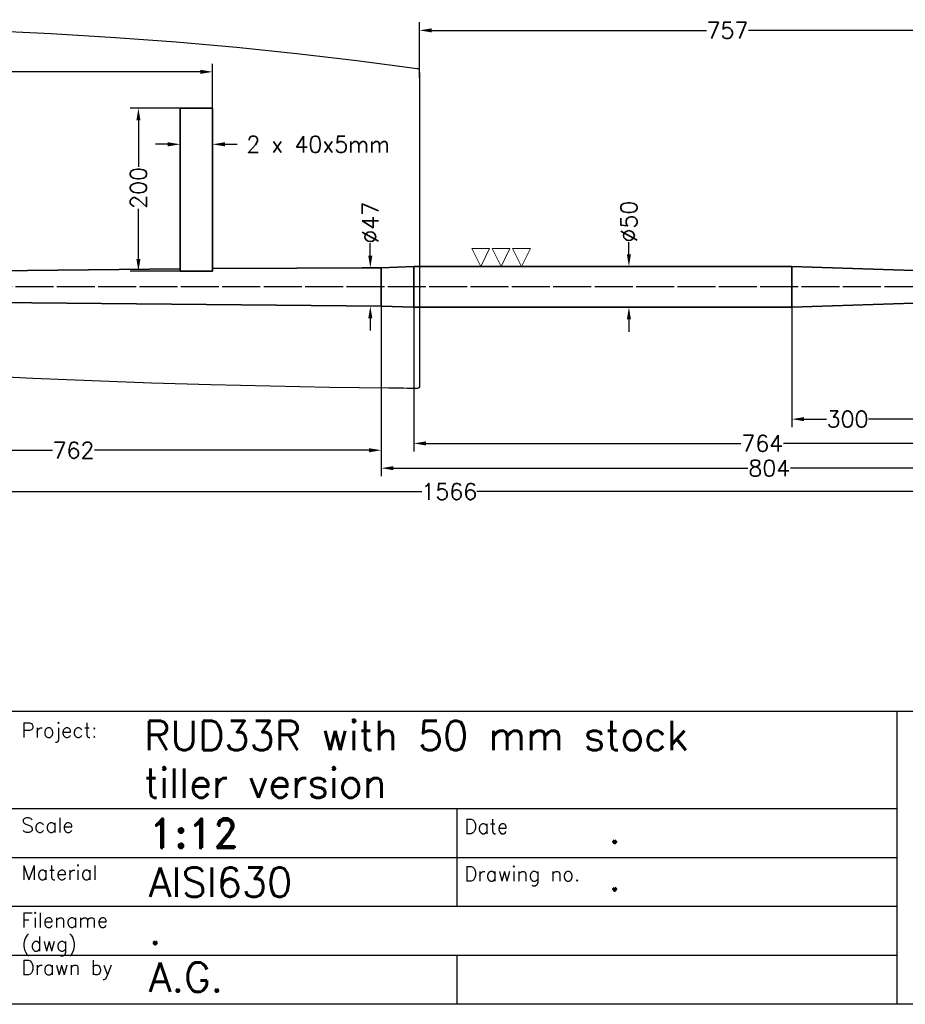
# Model space of a CAD drawing. Header units: millimetres. Extents: x 4480 to 7900, y 2154 to 4554.
# Tile 2 of 5: x 6163 to 7250, y 2214 to 3423. Entities that reach past the tile are written whole.
import ezdxf

# ---------------------------------------------------------------- set-up
doc = ezdxf.new("R2010")
doc.units = ezdxf.units.MM
doc.header["$MEASUREMENT"] = 0
doc.header["$PDMODE"] = 34
doc.header["$PDSIZE"] = 5
doc.linetypes.add('CENTER', pattern=[50.8, 31.75, -6.35, 6.35, -6.35])
doc.layers.get('0').update_dxf_attribs({"linetype": 'CONTINUOUS'})
doc.layers.get('DEFPOINTS').update_dxf_attribs({"linetype": 'CONTINUOUS'})
for name, color, linetype in [('Blade', 1, 'CONTINUOUS'), ('CENTER', 8, 'CENTER'), ('RAMME', 7, 'CONTINUOUS')]:
    doc.layers.add(name, color=color, linetype=linetype)
doc.layers.add('DIMS', color=7, linetype='CONTINUOUS', lineweight=15)
doc.layers.add('STOCK', color=5, linetype='CONTINUOUS', lineweight=35)
doc.styles.add('ROMAND', font='romand')
doc.styles.add('ROMANS', font='romans')
doc.dimstyles.new('Text 20', dxfattribs={"dimtxt": 20, "dimasz": 15, "dimexe": 10, "dimexo": 0, "dimgap": 0, "dimtad": 0, "dimdsep": 46, "dimtxsty": 'ROMANS', "dimcen": 10, "dimazin": 2, "dimtfac": 0.65, "dimtofl": 0, "dimtmove": 0, "dimatfit": 0, "dimfxl": 1, "dimtolj": 1, "dimarcsym": 0})

# ---------------------------------------------------------------- blocks, each defined once
blk = doc.blocks.new('*D4')
at = {"layer": 'DEFPOINTS', "color": 0, "transparency": 16777216}
for p in [(6911, 3120), (7110.9, 3120), (7110.9, 3070)]:
    blk.add_point(p, dxfattribs=at)
at = {"layer": 'DIMS', "color": 0, "lineweight": -2, "transparency": 16777216}
for p, q in [((6911, 3135), (6911, 3150)), ((7110.9, 3120), (6901, 3120)), ((7110.9, 3070), (6901, 3070)), ((6911, 3055), (6911, 3040))]:
    blk.add_line(p, q, dxfattribs=at)
at = {"layer": 'DIMS', "color": 0, "transparency": 16777216}
for points in [[(6908.5, 3135), (6913.5, 3135), (6911, 3120)], [(6908.5, 3055), (6913.5, 3055), (6911, 3070)]]:
    blk.add_solid(points, dxfattribs=at)
at = {"layer": 'DIMS', "color": 0, "transparency": 16777216, "insert": (6911, 3175.2), "char_height": 20, "attachment_point": 5, "rotation": 90, "style": 'ROMANS'}
blk.add_mtext('\\A1;%%C50', dxfattribs=at)
blk = doc.blocks.new('*D10')
at = {"layer": 'DEFPOINTS', "color": 0, "transparency": 16777216}
for p in [(7410.9, 3075), (7110.9, 3070), (7110.9, 2932.6)]:
    blk.add_point(p, dxfattribs=at)
at = {"layer": 'DIMS', "color": 0, "lineweight": -2, "transparency": 16777216}
for p, q in [((7410.9, 3075), (7410.9, 2922.6)), ((7110.9, 3070), (7110.9, 2922.6)), ((7125.9, 2932.6), (7153.6, 2932.6)), ((7395.9, 2932.6), (7205.1, 2932.6))]:
    blk.add_line(p, q, dxfattribs=at)
at = {"layer": 'DIMS', "color": 0, "transparency": 16777216}
for points in [[(7125.9, 2935.1), (7125.9, 2930.1), (7110.9, 2932.6)], [(7395.9, 2935.1), (7395.9, 2930.1), (7410.9, 2932.6)]]:
    blk.add_solid(points, dxfattribs=at)
at = {"layer": 'DIMS', "color": 0, "transparency": 16777216, "insert": (7179.4, 2932.6), "char_height": 20, "attachment_point": 5, "style": 'ROMANS'}
blk.add_mtext('\\A1;300', dxfattribs=at)
blk = doc.blocks.new('*D11')
at = {"layer": 'DEFPOINTS', "color": 0, "transparency": 16777216}
for p in [(6606.9, 3071.5), (7410.9, 3075), (6606.9, 2872.4)]:
    blk.add_point(p, dxfattribs=at)
at = {"layer": 'DIMS', "color": 0, "lineweight": -2, "transparency": 16777216}
for p, q in [((6606.9, 3071.5), (6606.9, 2862.4)), ((7410.9, 3075), (7410.9, 2862.4)), ((6621.9, 2872.4), (7057.1, 2872.4)), ((7395.9, 2872.4), (7109.5, 2872.4))]:
    blk.add_line(p, q, dxfattribs=at)
at = {"layer": 'DIMS', "color": 0, "transparency": 16777216}
for points in [[(6621.9, 2874.9), (6621.9, 2869.9), (6606.9, 2872.4)], [(7395.9, 2874.9), (7395.9, 2869.9), (7410.9, 2872.4)]]:
    blk.add_solid(points, dxfattribs=at)
at = {"layer": 'DIMS', "color": 0, "transparency": 16777216, "insert": (7083.3, 2872.4), "char_height": 20, "attachment_point": 5, "style": 'ROMANS'}
blk.add_mtext('\\A1;804', dxfattribs=at)
blk = doc.blocks.new('*D12')
at = {"layer": 'DEFPOINTS', "color": 0, "transparency": 16777216}
for p in [(5844.9, 3078.5), (7410.9, 3075), (7410.9, 2843.6)]:
    blk.add_point(p, dxfattribs=at)
at = {"layer": 'DIMS', "color": 0, "lineweight": -2, "transparency": 16777216}
for p, q in [((5844.9, 3078.5), (5844.9, 2833.6)), ((7410.9, 3075), (7410.9, 2833.6)), ((5859.9, 2843.6), (6656.6, 2843.6)), ((7395.9, 2843.6), (6724.2, 2843.6))]:
    blk.add_line(p, q, dxfattribs=at)
at = {"layer": 'DIMS', "color": 0, "transparency": 16777216}
for points in [[(5859.9, 2846.1), (5859.9, 2841.1), (5844.9, 2843.6)], [(7395.9, 2846.1), (7395.9, 2841.1), (7410.9, 2843.6)]]:
    blk.add_solid(points, dxfattribs=at)
at = {"layer": 'DIMS', "color": 0, "transparency": 16777216, "insert": (6690.4, 2843.6), "char_height": 20, "attachment_point": 5, "style": 'ROMANS'}
blk.add_mtext('\\A1;1566', dxfattribs=at)
blk = doc.blocks.new('*D13')
at = {"layer": 'DEFPOINTS', "color": 0, "transparency": 16777216}
for p in [(5844.9, 3078.5), (6606.9, 3071.5), (6606.9, 2894.4)]:
    blk.add_point(p, dxfattribs=at)
at = {"layer": 'DIMS', "color": 0, "lineweight": -2, "transparency": 16777216}
for p, q in [((5844.9, 3078.5), (5844.9, 2884.4)), ((6606.9, 3071.5), (6606.9, 2884.4)), ((5859.9, 2894.4), (6203.4, 2894.4)), ((6591.9, 2894.4), (6254.9, 2894.4))]:
    blk.add_line(p, q, dxfattribs=at)
at = {"layer": 'DIMS', "color": 0, "transparency": 16777216}
for points in [[(5859.9, 2896.9), (5859.9, 2891.9), (5844.9, 2894.4)], [(6591.9, 2896.9), (6591.9, 2891.9), (6606.9, 2894.4)]]:
    blk.add_solid(points, dxfattribs=at)
at = {"layer": 'DIMS', "color": 0, "transparency": 16777216, "insert": (6229.1, 2894.4), "char_height": 20, "attachment_point": 5, "style": 'ROMANS'}
blk.add_mtext('\\A1;762', dxfattribs=at)
blk = doc.blocks.new('*D14')
at = {"layer": 'DEFPOINTS', "color": 0, "transparency": 16777216}
for p in [(6399.9, 3359.1), (6399.9, 3314.5), (5844.9, 3111.5)]:
    blk.add_point(p, dxfattribs=at)
at = {"layer": 'DIMS', "color": 0, "lineweight": -2, "transparency": 16777216}
for p, q in [((5844.9, 3111.5), (5844.9, 3369.1)), ((6399.9, 3314.5), (6399.9, 3369.1)), ((5859.9, 3359.1), (6091.7, 3359.1)), ((6384.9, 3359.1), (6143.1, 3359.1))]:
    blk.add_line(p, q, dxfattribs=at)
at = {"layer": 'DIMS', "color": 0, "transparency": 16777216}
for points in [[(5859.9, 3361.6), (5859.9, 3356.6), (5844.9, 3359.1)], [(6384.9, 3361.6), (6384.9, 3356.6), (6399.9, 3359.1)]]:
    blk.add_solid(points, dxfattribs=at)
at = {"layer": 'DIMS', "color": 0, "transparency": 16777216, "insert": (6117.4, 3359.1), "char_height": 20, "attachment_point": 5, "style": 'ROMANS'}
blk.add_mtext('\\A1;555', dxfattribs=at)
blk = doc.blocks.new('*D15')
at = {"layer": 'DEFPOINTS', "color": 0, "transparency": 16777216}
for p in [(6359.9, 3314.5), (6308.8, 3114.2), (6359.9, 3114.2)]:
    blk.add_point(p, dxfattribs=at)
at = {"layer": 'DIMS', "color": 0, "lineweight": -2, "transparency": 16777216}
for p, q in [((6359.9, 3314.5), (6298.8, 3314.5)), ((6308.8, 3299.5), (6308.8, 3242.3)), ((6308.8, 3129.2), (6308.8, 3190.9)), ((6359.9, 3114.2), (6298.8, 3114.2))]:
    blk.add_line(p, q, dxfattribs=at)
at = {"layer": 'DIMS', "color": 0, "transparency": 16777216}
for points in [[(6306.3, 3299.5), (6311.3, 3299.5), (6308.8, 3314.5)], [(6306.3, 3129.2), (6311.3, 3129.2), (6308.8, 3114.2)]]:
    blk.add_solid(points, dxfattribs=at)
at = {"layer": 'DIMS', "color": 0, "transparency": 16777216, "insert": (6308.8, 3216.6), "char_height": 20, "attachment_point": 5, "rotation": 90, "style": 'ROMANS'}
blk.add_mtext('\\A1;200', dxfattribs=at)
blk = doc.blocks.new('*D19')
at = {"layer": 'DEFPOINTS', "color": 0, "transparency": 16777216}
for p in [(6359.9, 3281.9), (6399.9, 3282.5), (6399.9, 3270.1)]:
    blk.add_point(p, dxfattribs=at)
at = {"layer": 'DIMS', "color": 0, "lineweight": -2, "transparency": 16777216}
for p, q in [((6359.9, 3281.9), (6359.9, 3260.1)), ((6399.9, 3282.5), (6399.9, 3260.1)), ((6344.9, 3270.1), (6329.9, 3270.1)), ((6414.9, 3270.1), (6429.9, 3270.1))]:
    blk.add_line(p, q, dxfattribs=at)
at = {"layer": 'DIMS', "color": 0, "transparency": 16777216}
for points in [[(6344.9, 3272.6), (6344.9, 3267.6), (6359.9, 3270.1)], [(6414.9, 3272.6), (6414.9, 3267.6), (6399.9, 3270.1)]]:
    blk.add_solid(points, dxfattribs=at)
at = {"layer": 'DIMS', "color": 0, "transparency": 16777216, "insert": (6529.5, 3270.1), "char_height": 20, "attachment_point": 5, "style": 'ROMANS'}
blk.add_mtext('\\A1;2 x 40x5mm', dxfattribs=at)
blk = doc.blocks.new('SLETDREJ')
at = {"layer": 'DIMS'}
for p, q in [((-14, 22), (-36, 22)), ((-36, 22), (-25, 0)), ((-14, 22), (-25, 0)), ((-11, 22), (0, 0)), ((11, 22), (-11, 22)), ((11, 22), (0, 0)), ((14, 22), (25, 0)), ((36, 22), (14, 22)), ((36, 22), (25, 0))]:
    blk.add_line(p, q, dxfattribs=at)
blk = doc.blocks.new('*D22')
at = {"layer": 'DEFPOINTS', "color": 0, "transparency": 16777216}
for p in [(7410.9, 3075), (6646.9, 3070), (6646.9, 2902.8)]:
    blk.add_point(p, dxfattribs=at)
at = {"layer": 'DIMS', "color": 0, "lineweight": -2, "transparency": 16777216}
for p, q in [((7410.9, 3075), (7410.9, 2892.8)), ((6646.9, 3070), (6646.9, 2892.8)), ((6661.9, 2902.8), (7048.5, 2902.8)), ((7395.9, 2902.8), (7100.9, 2902.8))]:
    blk.add_line(p, q, dxfattribs=at)
at = {"layer": 'DIMS', "color": 0, "transparency": 16777216}
for points in [[(6661.9, 2905.3), (6661.9, 2900.3), (6646.9, 2902.8)], [(7395.9, 2905.3), (7395.9, 2900.3), (7410.9, 2902.8)]]:
    blk.add_solid(points, dxfattribs=at)
at = {"layer": 'DIMS', "color": 0, "transparency": 16777216, "insert": (7074.7, 2902.8), "char_height": 20, "attachment_point": 5, "style": 'ROMANS'}
blk.add_mtext('\\A1;764', dxfattribs=at)
blk = doc.blocks.new('*D23')
at = {"layer": 'DEFPOINTS', "color": 0, "transparency": 16777216}
for p in [(6606.9, 3118.5), (6593.5, 3071.5), (6606.9, 3071.5)]:
    blk.add_point(p, dxfattribs=at)
at = {"layer": 'DIMS', "color": 0, "lineweight": -2, "transparency": 16777216}
for p, q in [((6593.5, 3133.5), (6593.5, 3148.5)), ((6606.9, 3118.5), (6583.5, 3118.5)), ((6606.9, 3071.5), (6583.5, 3071.5)), ((6593.5, 3056.5), (6593.5, 3041.5))]:
    blk.add_line(p, q, dxfattribs=at)
at = {"layer": 'DIMS', "color": 0, "transparency": 16777216}
for points in [[(6591, 3133.5), (6596, 3133.5), (6593.5, 3118.5)], [(6591, 3056.5), (6596, 3056.5), (6593.5, 3071.5)]]:
    blk.add_solid(points, dxfattribs=at)
at = {"layer": 'DIMS', "color": 0, "transparency": 16777216, "insert": (6593.5, 3173.7), "char_height": 20, "attachment_point": 5, "rotation": 90, "style": 'ROMANS'}
blk.add_mtext('\\A1;%%C47', dxfattribs=at)
blk = doc.blocks.new('RUD33R-BLADE')
at = {"flags": 128}
blk.add_lwpolyline([(-531, 314.8), (-452.1, 311.1), (-373.2, 306.4), (-299, 300.8), (-224.8, 294.3), (-150.7, 286.7), (-76.8, 278), (-2.9, 268.3), (-2, 268.1), (-1.1, 268), (-0.6, 267.9, -0.026956), (0, 256.9), (0, 0), (0, -121.7, -0.417329), (-3, -124.7), (-5, -124.7), (-15, -124.6), (-19.6, -124.5), (-37.8, -124.3), (-110.6, -123.3), (-183.4, -121.9), (-256.3, -120.1), (-329.1, -118), (-401.9, -115.4), (-474.6, -112.4), (-547.4, -108.9)], format="xyb", dxfattribs=at)
at = {"layer": 'CENTER'}
blk.add_line((869.1, 0), (-1121.4, 0), dxfattribs=at)
blk = doc.blocks.new('*D30')
at = {"layer": 'DEFPOINTS', "color": 0, "transparency": 16777216}
for p in [(6653.9, 3410), (6653.9, 3351.8), (7410.9, 3115)]:
    blk.add_point(p, dxfattribs=at)
at = {"layer": 'DIMS', "color": 0, "lineweight": -2, "transparency": 16777216}
for p, q in [((6653.9, 3351.8), (6653.9, 3420)), ((6668.9, 3410), (7006.3, 3410)), ((7395.9, 3410), (7057.7, 3410)), ((7410.9, 3115), (7410.9, 3420))]:
    blk.add_line(p, q, dxfattribs=at)
at = {"layer": 'DIMS', "color": 0, "transparency": 16777216}
for points in [[(6668.9, 3412.5), (6668.9, 3407.5), (6653.9, 3410)], [(7395.9, 3412.5), (7395.9, 3407.5), (7410.9, 3410)]]:
    blk.add_solid(points, dxfattribs=at)
at = {"layer": 'DIMS', "color": 0, "transparency": 16777216, "insert": (7032, 3410), "char_height": 20, "attachment_point": 5, "style": 'ROMANS'}
blk.add_mtext('\\A1;757', dxfattribs=at)

msp = doc.modelspace()

# ---------------------------------------------------------------- linework, layer by layer
at = {"layer": 'CENTER'}
msp.add_line((7410.928, 3094.952), (5606.8, 3094.952), dxfattribs=at)
at = {"layer": 'RAMME'}
for p, q in [((5559.724, 2574), (7839.724, 2574)), ((7239.724, 2574), (7239.724, 2214)), ((7239.724, 2454), (5559.724, 2454)), ((6699.724, 2454), (6699.724, 2334)), ((7239.724, 2394), (5559.724, 2394)), ((7239.724, 2334), (5559.724, 2334)), ((7239.724, 2274), (5559.724, 2274)), ((6699.724, 2274), (6699.724, 2214)), ((7839.724, 2214), (4539.724, 2214))]:
    msp.add_line(p, q, dxfattribs=at)
at = {"layer": 'STOCK'}
for p, q in [((6399.929, 3314.483), (6359.929, 3314.483)), ((6359.929, 3314.483), (6359.929, 3114.801)), ((6399.929, 3314.483), (6399.929, 3114.801)), ((6606.929, 3118.452), (6646.929, 3119.952)), ((7110.928, 3119.952), (6646.929, 3119.952)), ((6646.929, 3119.952), (6646.929, 3069.952)), ((7260.928, 3114.952), (7110.928, 3119.952)), ((7110.928, 3119.952), (7110.928, 3069.952)), ((6359.929, 3117.289), (6014.929, 3113.379)), ((6359.929, 3114.801), (6359.929, 3114.243)), ((6359.929, 3114.243), (6359.929, 3114.187)), ((6606.929, 3118.452), (6399.929, 3117.742)), ((6399.929, 3114.801), (6399.929, 3114.282)), ((6606.929, 3118.452), (6606.929, 3071.452)), ((5844.929, 3078.452), (6606.929, 3071.452)), ((6646.929, 3069.952), (6606.929, 3071.452)), ((7110.928, 3069.952), (7260.928, 3074.952)), ((6646.929, 3069.952), (7110.928, 3069.952))]:
    msp.add_line(p, q, dxfattribs=at)
for points in [[(6364.816, 3114.243), (6363.187, 3114.221), (6361.558, 3114.202), (6359.929, 3114.187)], [(6399.929, 3114.282), (6388.224, 3114.269), (6376.52, 3114.256), (6364.816, 3114.243)]]:
    msp.add_open_spline(points, degree=3, dxfattribs=at)

# ---------------------------------------------------------------- block references
at = {"layer": 'Blade'}
msp.add_blockref('RUD33R-BLADE', (6653.947, 3094.952), dxfattribs=at)
at = {"layer": 'DIMS'}
msp.add_blockref('SLETDREJ', (6754, 3119.952), dxfattribs=at)

# ---------------------------------------------------------------- texts
at = {"layer": 'RAMME'}
for s, height, style, p in [('RUD33R with 50 mm stock', 36, 'ROMANS', (6315.724, 2526)), ('Project:', 18, 'ROMANS', (6165.184, 2541.511)), ('tiller version', 36, 'ROMANS', (6315.724, 2467.714)), ('Scale ', 18, 'ROMANS', (6165.184, 2424.939)), ('1:12', 36, 'ROMAND', (6321.724, 2406)), ('Date', 18, 'ROMANS', (6708.745, 2423.545)), ('.', 36, 'ROMANS', (6885.724, 2412)), ('Material', 18, 'ROMANS', (6165.184, 2366.654)), ('AISI630', 36, 'ROMANS', (6321.724, 2346)), ('Drawing no.', 18, 'ROMANS', (6708.745, 2365.259)), ('.', 36, 'ROMANS', (6885.724, 2353.714)), ('Filename', 18, 'ROMANS', (6165.184, 2308.368)), ('(dwg)', 18, 'ROMANS', (6165.184, 2279.225)), ('.', 36, 'ROMANS', (6321.724, 2287.714)), ('Drawn by', 18, 'ROMANS', (6165.184, 2250.082)), ('A.G.', 36, 'ROMANS', (6321.724, 2229.429))]:
    msp.add_text(s, height=height, dxfattribs=dict(at, style=style)).set_placement(p)

# ---------------------------------------------------------------- dimensions: what is measured, and where the dimension line sits
at = {"layer": 'DIMS'}
dim = msp.add_linear_dim(base=(6653.947, 3410), p1=(7410.928, 3114.952), p2=(6653.947, 3351.825), dimstyle='Text 20', override={"dimdec": 1}, dxfattribs=at)
dim.commit()
dim.dimension.update_dxf_attribs({"geometry": '*D30', "text_midpoint": (7032, 3410), "dimtype": 160})
for base, p1, p2, picture, middle in [((6399.929, 3359.076), (5844.929, 3111.452), (6399.929, 3314.483), '*D14', (6117.387, 3359.076)), ((7410.928, 2843.566), (5844.929, 3078.452), (7410.928, 3074.952), '*D12', (6690.401, 2843.566)), ((6606.929, 2894.389), (5844.929, 3078.452), (6606.929, 3071.452), '*D13', (6229.137, 2894.389)), ((6606.929, 2872.387), (7410.928, 3074.952), (6606.929, 3071.452), '*D11', (7083.335, 2872.387)), ((6646.929, 2902.801), (7410.928, 3074.952), (6646.929, 3069.952), '*D22', (7074.702, 2902.801)), ((7110.928, 2932.649), (7410.928, 3074.952), (7110.928, 3069.952), '*D10', (7179.356, 2932.649))]:
    dim = msp.add_linear_dim(base=base, p1=p1, p2=p2, dimstyle='Text 20', dxfattribs=at)
    dim.commit()
    dim.dimension.update_dxf_attribs({"geometry": picture, "text_midpoint": middle, "dimtype": 160})
dim = msp.add_linear_dim(base=(6308.753, 3114.187), p1=(6359.929, 3314.483), p2=(6359.929, 3114.187), angle=90, dimstyle='Text 20', override={"dimdec": 0}, dxfattribs=at)
dim.commit()
dim.dimension.update_dxf_attribs({"geometry": '*D15', "text_midpoint": (6308.753, 3216.608), "dimtype": 160})
dim = msp.add_linear_dim(base=(6399.929, 3270.145), p1=(6359.929, 3281.857), p2=(6399.929, 3282.546), text='2 x <>x5mm', dimstyle='Text 20', dxfattribs=at)
dim.commit()
dim.dimension.update_dxf_attribs({"geometry": '*D19', "text_midpoint": (6529.452, 3270.145), "dimtype": 160})
for base, p1, p2, picture, middle in [((6593.521, 3071.452), (6606.929, 3118.452), (6606.929, 3071.452), '*D23', (6593.521, 3173.69)), ((6911, 3119.952), (7110.928, 3069.952), (7110.928, 3119.952), '*D4', (6911, 3175.19))]:
    dim = msp.add_linear_dim(base=base, p1=p1, p2=p2, angle=90, text='%%C<>', dimstyle='Text 20', dxfattribs=at)
    dim.commit()
    dim.dimension.update_dxf_attribs({"geometry": picture, "text_midpoint": middle, "dimtype": 160})

doc.saveas('drawing.dxf')
